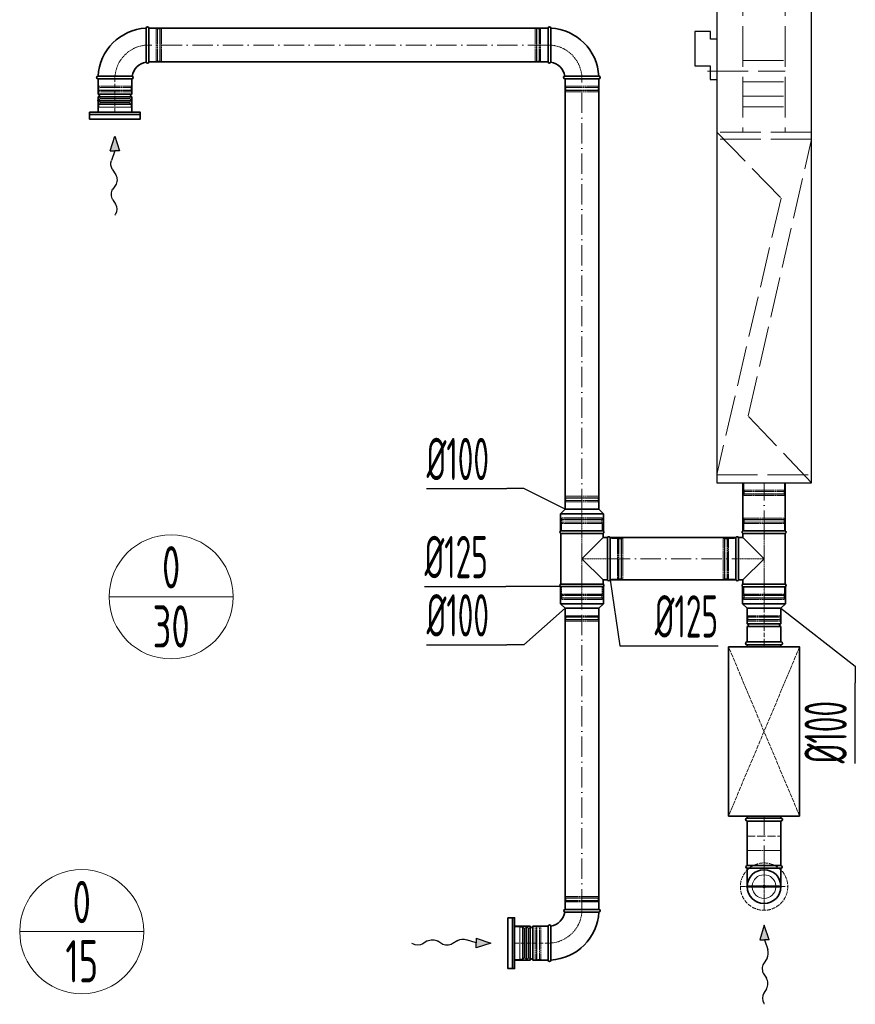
# Model space of a CAD drawing. Header units: millimetres. Extents: x 7400 to 85045, y 24168 to 123018.
# Tile 13 of 79: x 49887 to 52357, y 24381 to 27292. Entities that reach past the tile are written whole.
import ezdxf
from ezdxf.enums import TextEntityAlignment as Align

# ---------------------------------------------------------------- set-up
doc = ezdxf.new("R2010")
doc.units = ezdxf.units.MM
for name, pattern in [('ACAD_ISO02W100', [15, 12, -3]), ('ACAD_ISO10W100', [18, 12, -3, 0, -3]), ('phl_thick', [0])]:
    doc.linetypes.add(name, pattern=pattern)
for name, color, linetype, lineweight in [('VZT_05 ETA (ODVOD) - OBRYS', 6, 'Continuous', 35), ('VZT_06 ETA (ODVOD) - OSA', 6, 'ACAD_ISO10W100', 5), ('VZT_08 ETA (ODVOD) - SKRYTÉ', 6, 'ACAD_ISO02W100', 5), ('VZT_21 ZAŘÍZENÍ - OBRYS', 1, 'Continuous', 30), ('VZT_22 ZAŘÍZENÍ - DETAIL', 8, 'Continuous', 5), ('VZT_30 DISTRIBUČNÍ PRVKY - OBRYS', 1, 'Continuous', 35), ('VZT_31 DISTRIBUČNÍ PRVKY - OSA', 8, 'ACAD_ISO10W100', 5), ('VZT_32 DISTRIBUČNÍ PRVKY - DETAIL', 8, 'Continuous', 5), ('VZT_33 DISTRIBUČNÍ PRVKY - SKRYTÉ', 8, 'ACAD_ISO02W100', 5), ('VZT_35 TLUMIČE HLUKU - OBRYS', 1, 'Continuous', 35), ('VZT_36 TLUMIČE HLUKU - OSA', 1, 'ACAD_ISO10W100', 5), ('VZT_37 TLUMIČE HLUKU - DETAIL', 8, 'ACAD_ISO02W100', 5), ('VZT_50 POPIS - OBECNE', 7, 'Continuous', 13), ('VZT_52 POPIS - DISTRIBUCE', 7, 'Continuous', 5), ('VZT_60_KOTY - DIMENZE', 7, 'Continuous', 5)]:
    doc.layers.add(name, color=color, linetype=linetype, lineweight=lineweight)
doc.layers.add('VZT_07 ETA (ODVOD) - NETISK', color=8, linetype='ACAD_ISO02W100', lineweight=5, plot=False)
doc.layers.add('VZT_39 TLUMIČE HLUKU - NETISK', color=8, linetype='ACAD_ISO02W100', lineweight=5, plot=False)
doc.styles.add('EVORA_125', font='isocp.shx', dxfattribs={"width": 0.6, "height": 125})
doc.styles.add('JS', font='isocp.shx', dxfattribs={"width": 0.6, "height": 125})

# ---------------------------------------------------------------- blocks, each defined once
blk = doc.blocks.new('*U37')
at = {"layer": 'VZT_31 DISTRIBUČNÍ PRVKY - OSA', "color": 0}
for p, q in [((0, 14), (0, 70.12)), ((-70.12, 0), (-14, 0)), ((14, 0), (70.12, 0)), ((0, -70.12), (0, -14))]:
    blk.add_line(p, q, dxfattribs=at)
at = {"layer": 'VZT_31 DISTRIBUČNÍ PRVKY - OSA', "color": 0, "linetype": 'Continuous'}
for p, q in [((-7, 0), (7, 0)), ((0, -7), (0, 7))]:
    blk.add_line(p, q, dxfattribs=at)

msp = doc.modelspace()

# ---------------------------------------------------------------- linework, layer by layer
at = {"color": 8, "lineweight": 5}
for points in [[(50116.7, 27052.8), (50122.4, 27054.3, -0.060863), (50123, 27054.3), (50168.8, 27054.3)], [(50116.7, 27052.8), (50122.6, 27051.4, 0.058981), (50123.2, 27051.3), (50168.8, 27051.3)], [(50121.3, 27033), (50121.3, 27040.8, -0.291473), (50122.8, 27043.2, -0.291473)], [(50220.9, 27052.8), (50215.2, 27054.3, 0.060863), (50214.5, 27054.3), (50168.8, 27054.3)], [(50220.9, 27052.8), (50215, 27051.4, -0.058981), (50214.4, 27051.3), (50168.8, 27051.3)], [(50216.3, 27033), (50216.3, 27040.8, 0.291473), (50214.8, 27043.2, 0.291473)], [(51365, 24609.3), (51372.9, 24609.3, -0.291473), (51375.3, 24607.8, -0.291473)], [(51384.9, 24614), (51383.5, 24608, 0.058981), (51383.4, 24607.4), (51383.4, 24561.8)], [(51384.9, 24614), (51386.3, 24608.2, -0.060863), (51386.4, 24607.6), (51386.4, 24561.8)], [(51384.9, 24509.7), (51383.5, 24515.7, -0.058981), (51383.4, 24516.3), (51383.4, 24561.8)], [(51384.9, 24509.7), (51386.3, 24515.5, 0.060863), (51386.4, 24516.1), (51386.4, 24561.8)], [(51365, 24514.3), (51372.9, 24514.3, 0.291473), (51375.3, 24515.9, 0.291473)]]:
    msp.add_lwpolyline(points, format="xyb", dxfattribs=at)
for points in [[(50123.2, 27043.5), (50168.8, 27043.5)], [(50125.1, 27059), (50123.6, 27063), (50168.8, 27063)], [(50124.1, 27058.8), (50168.8, 27058.8)], [(50124.9, 27047.1), (50168.8, 27047.1)], [(50212.5, 27059), (50214, 27063), (50168.8, 27063)], [(50213.5, 27058.8), (50168.8, 27058.8)], [(50212.7, 27047.1), (50168.8, 27047.1)], [(50214.3, 27043.5), (50168.8, 27043.5)], [(50120.3, 27018), (50120.3, 27033), (50217.3, 27033), (50217.3, 27018)], [(50120.3, 27018), (50217.3, 27018)], [(50121.3, 27040.8), (50168.8, 27040.8)], [(50216.3, 27040.8), (50168.8, 27040.8)], [(51350, 24610.3), (51365, 24610.3), (51365, 24513.3), (51350, 24513.3)], [(51350, 24610.3), (51350, 24513.3)], [(51372.9, 24609.3), (51372.9, 24561.8)], [(51375.5, 24607.4), (51375.5, 24561.8)], [(51379.2, 24605.8), (51379.2, 24561.8)], [(51390.8, 24606.5), (51390.8, 24561.8)], [(51391.1, 24605.6), (51395, 24607), (51395, 24561.8)], [(51372.9, 24514.3), (51372.9, 24561.8)], [(51375.5, 24516.3), (51375.5, 24561.8)], [(51379.2, 24517.9), (51379.2, 24561.8)], [(51390.8, 24517.2), (51390.8, 24561.8)], [(51391.1, 24518.1), (51395, 24516.7), (51395, 24561.8)]]:
    msp.add_lwpolyline(points, dxfattribs=at)
for centre, radius, start, end in [((50133.1, 27053.5), 10.5, 149.7176, 217.8378), ((50121, 27046.7), 3.88, 297.4993, 6.6735), ((50204.4, 27053.5), 10.5, 322.1622, 30.2824), ((50216.6, 27046.7), 3.88, 173.3265, 242.5007), ((51378.7, 24609.6), 3.88, 207.4993, 276.6735), ((51385.6, 24597.5), 10.5, 59.7176, 127.8378), ((51378.7, 24514.1), 3.88, 83.3265, 152.5007), ((51385.6, 24526.2), 10.5, 232.1622, 300.2824)]:
    msp.add_arc(centre, radius, start, end, dxfattribs=at)
at = {"layer": 'VZT_05 ETA (ODVOD) - OBRYS'}
for p, q in [((50260.8, 27267), (50260.8, 27216.8)), ((50268.8, 27167), (50268.8, 27267)), ((51448.8, 27267), (51448.8, 27167)), ((51456.8, 27267), (51456.8, 27216.8)), ((50118.8, 27124.9), (50169, 27124.9)), ((50118.8, 27117), (50218.8, 27117)), ((50218.8, 27117), (50118.8, 27117)), ((50118.8, 27071.5), (50118.8, 27117)), ((50218.8, 27071.5), (50218.8, 27117)), ((51498.8, 27117), (51598.8, 27117)), ((51598.8, 27124.9), (51548.6, 27124.9)), ((50218.8, 27071.5), (50118.8, 27071.5)), ((50218.8, 27063.5), (50118.8, 27063.5)), ((50118.8, 27018), (50118.8, 27063.5)), ((50218.8, 27018), (50218.8, 27063.5)), ((50218.8, 27018), (50118.8, 27018)), ((51498.8, 25844.8), (51485.3, 25831.3)), ((51485.3, 25831.3), (51612.3, 25831.3)), ((51485.3, 25780.8), (51485.3, 25831.3)), ((51498.8, 25844.8), (51598.8, 25844.8)), ((51598.8, 25844.8), (51612.3, 25831.3)), ((51612.3, 25780.8), (51612.3, 25831.3)), ((51485.3, 25780.8), (51612.3, 25780.8)), ((51486.3, 25780.8), (51611.3, 25780.8)), ((51611.3, 25773.1), (51486.3, 25773.1)), ((51486.3, 25623.5), (51486.3, 25773.1)), ((51548.8, 25698.3), (51611.3, 25760.8)), ((51611.3, 25760.8), (51611.3, 25773.1)), ((51624.2, 25760.8), (51611.3, 25760.8)), ((51624.2, 25760.8), (51624.2, 25635.8)), ((51631.8, 25760.8), (51631.8, 25635.8)), ((52004, 25635.7), (52004, 25760.7)), ((52011.6, 25635.7), (52011.6, 25760.7)), ((52011.6, 25760.7), (52024.5, 25760.7)), ((52024.5, 25780.7), (52149.5, 25780.7)), ((52024.5, 25773.1), (52149.5, 25773.1)), ((52024.5, 25773.1), (52024.5, 25760.7)), ((52024.5, 25760.7), (52087, 25698.2)), ((52149.5, 25773.1), (52149.5, 25623.4)), ((51611.3, 25635.8), (51548.8, 25698.3)), ((52087, 25698.2), (52024.5, 25635.7)), ((51485.3, 25615.8), (51612.3, 25615.8)), ((51485.3, 25615.8), (51485.3, 25565.3)), ((51611.3, 25623.5), (51486.3, 25623.5)), ((51611.3, 25615.8), (51486.3, 25615.8)), ((51624.2, 25635.8), (51611.3, 25635.8)), ((51611.3, 25623.5), (51611.3, 25635.8)), ((51612.3, 25615.8), (51612.3, 25565.3)), ((52011.6, 25635.7), (52024.5, 25635.7)), ((52023.5, 25615.7), (52150.5, 25615.7)), ((52023.5, 25615.7), (52023.5, 25565.2)), ((52024.5, 25635.7), (52024.5, 25623.4)), ((52024.5, 25623.4), (52149.5, 25623.4)), ((52149.5, 25615.7), (52024.5, 25615.7)), ((52150.5, 25615.7), (52150.5, 25565.2)), ((51485.3, 25565.3), (51612.3, 25565.3)), ((51498.8, 25551.8), (51485.3, 25565.3)), ((51598.8, 25551.8), (51612.3, 25565.3)), ((52023.5, 25565.2), (52150.5, 25565.2)), ((52037, 25551.7), (52023.5, 25565.2)), ((52137, 25551.7), (52150.5, 25565.2)), ((51498.8, 25551.8), (51598.8, 25551.8)), ((52037, 25551.7), (52137, 25551.7)), ((52037, 25551.7), (52037, 25506.2)), ((52037, 25551.7), (52137, 25551.7)), ((52137, 25551.7), (52137, 25506.2)), ((52037, 25506.2), (52137, 25506.2)), ((52037, 25498.2), (52137, 25498.2)), ((52037, 25498.2), (52037, 25452.7)), ((52137, 25498.2), (52137, 25452.7)), ((52037, 25452.7), (52137, 25452.7)), ((51499, 24661.8), (51599, 24661.8)), ((51599, 24653.8), (51548.8, 24653.8)), ((51350, 24511.8), (51350, 24611.8)), ((51350, 24611.8), (51395.5, 24611.8)), ((51395.5, 24511.8), (51395.5, 24611.8)), ((51403.5, 24511.8), (51403.5, 24611.8)), ((51403.5, 24611.8), (51449, 24611.8)), ((51449, 24511.8), (51449, 24611.8)), ((51449, 24511.8), (51449, 24611.8)), ((51457, 24511.8), (51457, 24562)), ((51350, 24511.8), (51395.5, 24511.8)), ((51403.5, 24511.8), (51449, 24511.8))]:
    msp.add_line(p, q, dxfattribs=at)
for points in [[(50268.8, 27267), (51448.8, 27267)], [(50268.8, 27167), (51448.8, 27167)], [(51498.8, 27117), (51498.8, 25844.8)], [(51598.8, 27117), (51598.8, 25844.8)], [(52024.5, 25922.9), (52024.5, 25780.7)], [(52149.5, 25922.9), (52149.5, 25780.7)], [(52002.2, 25760.7), (51631.8, 25760.7)], [(52002.2, 25635.7), (51631.8, 25635.7)], [(51498.8, 25551.8), (51498.8, 24661.8)], [(51598.8, 25551.8), (51598.8, 24661.8)]]:
    msp.add_lwpolyline(points, dxfattribs=at)
at = {"layer": 'VZT_05 ETA (ODVOD) - OBRYS', "elevation": 0}
for points in [[(52037, 24922.7), (52037, 24791)], [(52137, 24922.7), (52137, 24791)], [(52037, 24791), (52137, 24791)], [(52037, 24783.8), (52137, 24783.8)], [(52037, 24783.8), (52037, 24729)], [(52137, 24783.8), (52137, 24729)]]:
    msp.add_lwpolyline(points, dxfattribs=at)
at = {"layer": 'VZT_05 ETA (ODVOD) - OBRYS'}
for centre, radius, start, end in [((50268.8, 27117), 150, 93.0572, 176.9428), ((50264.8, 27267), 4, 0, 180), ((51452.8, 27267), 4, 0, 180), ((51448.8, 27117), 150, 3.0572, 86.9428), ((50268.8, 27117), 50, 99.1478, 170.8522), ((50264.8, 27167), 4, 189.1478, 0), ((51452.8, 27167), 4, 180, 350.8522), ((51448.8, 27117), 50, 9.1478, 80.8522), ((50118.8, 27121), 4, 90, 270), ((50218.8, 27121), 4, 270, 80.8522), ((51498.8, 27121), 4, 99.1478, 270), ((51598.8, 27121), 4, 270, 90), ((50118.8, 27067.5), 4, 270, 90), ((50218.8, 27067.5), 4, 90, 270), ((51488, 25777), 4.17, 113.4678, 246.5322), ((51609.6, 25777), 4.17, 293.4678, 66.5322), ((51628, 25759.1), 4.17, 23.4678, 156.5322), ((52007.8, 25759.1), 4.17, 23.4678, 156.5322), ((52026.1, 25776.9), 4.17, 113.4678, 246.5322), ((52147.8, 25776.9), 4.17, 293.4678, 66.5322), ((51488, 25619.6), 4.17, 113.4678, 246.5322), ((51609.6, 25619.6), 4.17, 293.4678, 66.5322), ((51628, 25637.5), 4.17, 203.4678, 336.5322), ((52007.8, 25637.4), 4.17, 203.4678, 336.5322), ((52026.1, 25619.5), 4.17, 113.4678, 246.5322), ((52147.8, 25619.5), 4.17, 293.4678, 66.5322), ((52037, 25502.2), 4, 270, 90), ((52137, 25502.2), 4, 90, 270), ((52037, 24787.4), 3.6, 90, 270), ((52137, 24787.4), 3.6, 270, 90), ((52087, 24729), 50, 180, 0), ((51499, 24657.8), 4, 90, 260.8522), ((51599, 24657.8), 4, 270, 90), ((51449, 24661.8), 50, 279.1478, 350.8522), ((51449, 24661.8), 150, 273.0572, 356.9428), ((51399.5, 24611.8), 4, 180, 0), ((51453, 24611.8), 4, 9.1478, 180), ((51399.5, 24511.8), 4, 0, 180), ((51453, 24511.8), 4, 180, 0)]:
    msp.add_arc(centre, radius, start, end, dxfattribs=at)
for points, knots in [([(50260.8, 27166.3), (50260.8, 27166.3), (50260.8, 27167.4), (50260.8, 27171.9), (50260.8, 27175.4), (50260.8, 27184.3), (50260.8, 27189.6), (50260.8, 27201.6), (50260.8, 27208), (50260.8, 27215.3), (50260.8, 27216.1), (50260.8, 27216.8)], [157.874915, 157.874915, 157.874915, 157.874915, 176.103874, 176.103874, 195.460379, 195.460379, 215.101284, 215.101284, 234.82164, 234.82164, 237.034743, 237.034743, 237.034743, 237.034743]), ([(51456.8, 27216.8), (51456.8, 27210.4), (51456.8, 27204.1), (51456.8, 27192.1), (51456.8, 27186.5), (51456.8, 27177), (51456.8, 27173.2), (51456.8, 27167.9), (51456.8, 27166.5), (51456.8, 27166.3), (51456.8, 27166.3), (51456.8, 27166.3)], [78.71119, 78.71119, 78.71119, 78.71119, 97.804615, 97.804615, 117.523893, 117.523893, 137.264303, 137.264303, 156.831737, 156.831737, 157.874915, 157.874915, 157.874915, 157.874915]), ([(50169, 27124.9), (50175.3, 27124.9), (50181.6, 27124.9), (50193.7, 27124.9), (50199.3, 27124.9), (50208.8, 27124.9), (50212.6, 27124.9), (50217.9, 27124.9), (50219.3, 27124.9), (50219.4, 27124.9), (50219.4, 27124.9), (50219.4, 27124.9)], [78.71119, 78.71119, 78.71119, 78.71119, 97.804615, 97.804615, 117.523893, 117.523893, 137.264303, 137.264303, 156.831737, 156.831737, 157.874915, 157.874915, 157.874915, 157.874915]), ([(51498.2, 27124.9), (51498.2, 27124.9), (51499.3, 27124.9), (51503.8, 27124.9), (51507.2, 27124.9), (51516.1, 27124.9), (51521.5, 27124.9), (51533.4, 27124.9), (51539.9, 27124.9), (51547.2, 27124.9), (51547.9, 27124.9), (51548.6, 27124.9)], [157.874915, 157.874915, 157.874915, 157.874915, 176.103874, 176.103874, 195.460379, 195.460379, 215.101284, 215.101284, 234.82164, 234.82164, 237.034743, 237.034743, 237.034743, 237.034743]), ([(51498.4, 24653.9), (51498.4, 24653.9), (51499.5, 24653.9), (51504, 24653.9), (51507.4, 24653.9), (51516.3, 24653.9), (51521.7, 24653.9), (51533.6, 24653.8), (51540.1, 24653.8), (51547.4, 24653.8), (51548.1, 24653.8), (51548.8, 24653.8)], [157.874915, 157.874915, 157.874915, 157.874915, 176.103874, 176.103874, 195.460379, 195.460379, 215.101284, 215.101284, 234.82164, 234.82164, 237.034743, 237.034743, 237.034743, 237.034743]), ([(51457, 24562), (51457, 24568.4), (51457, 24574.7), (51457, 24586.7), (51457, 24592.3), (51457, 24601.8), (51457, 24605.6), (51457, 24610.9), (51457, 24612.3), (51457, 24612.5), (51457, 24612.5), (51457, 24612.5)], [78.71119, 78.71119, 78.71119, 78.71119, 97.804615, 97.804615, 117.523893, 117.523893, 137.264303, 137.264303, 156.831737, 156.831737, 157.874915, 157.874915, 157.874915, 157.874915])]:
    msp.add_open_spline(points, degree=3, knots=knots, dxfattribs=at)
at = {"layer": 'VZT_06 ETA (ODVOD) - OSA', "ltscale": 0.3}
for points in [[(50268.8, 27217), (50268.8, 27217, 0.414214), (50168.8, 27117), (50168.8, 27117)], [(51548.8, 27117), (51548.8, 27117, 0.414214), (51448.8, 27217), (51448.8, 27217)], [(51549, 24661.8), (51549, 24661.8, -0.414214), (51449, 24561.8), (51449, 24561.8)]]:
    msp.add_lwpolyline(points, format="xyb", dxfattribs=at)
at = {"layer": 'VZT_06 ETA (ODVOD) - OSA', "ltscale": 5}
for points in [[(51448.8, 27217), (50268.8, 27217)], [(51548.8, 25844.8), (51548.8, 27117)], [(52087, 25780.7), (52087, 25922.9)], [(51631.8, 25698.2), (52002.2, 25698.2)], [(51548.8, 24661.8), (51548.8, 25551.8)]]:
    msp.add_lwpolyline(points, dxfattribs=at)
at = {"layer": 'VZT_06 ETA (ODVOD) - OSA'}
for points in [[(50168.8, 27018), (50168.8, 27117)], [(51350, 24561.8), (51449, 24561.8)]]:
    msp.add_lwpolyline(points, dxfattribs=at)
at = {"layer": 'VZT_06 ETA (ODVOD) - OSA', "ltscale": 0.3}
for points in [[(51548.8, 25780.8), (51548.8, 25844.8)], [(51631.8, 25698.3), (51548.8, 25698.3)], [(51548.8, 25615.8), (51548.8, 25551.8)], [(52087, 25615.7), (52087, 25551.7)]]:
    msp.add_lwpolyline(points, dxfattribs=at)
at = {"layer": 'VZT_06 ETA (ODVOD) - OSA', "ltscale": 0.3, "elevation": 0}
for points in [[(52004, 25698.2), (52087, 25698.2)], [(52087, 24729), (52087, 24791)], [(52029, 24729), (52087, 24729)], [(52087, 24671), (52087, 24729)], [(52087, 24729), (52145, 24729)]]:
    msp.add_lwpolyline(points, dxfattribs=at)
at = {"layer": 'VZT_06 ETA (ODVOD) - OSA', "elevation": 0}
msp.add_lwpolyline([(52087, 25551.7), (52087, 25452.7)], dxfattribs=at)
at = {"layer": 'VZT_06 ETA (ODVOD) - OSA', "ltscale": 5, "elevation": 0}
msp.add_lwpolyline([(52087, 24791), (52087, 24922.7)], dxfattribs=at)
at = {"layer": 'VZT_07 ETA (ODVOD) - NETISK', "ltscale": 0.4}
for p, q in [((50290.8, 27266), (50268.8, 27266)), ((50290.8, 27266), (50290.8, 27168)), ((50294.3, 27265), (50290.8, 27265)), ((50294.3, 27267), (50294.3, 27167)), ((50294.8, 27267), (50294.3, 27267)), ((50294.8, 27267), (50294.8, 27167)), ((50301.8, 27265), (50294.8, 27265)), ((50301.8, 27267), (50301.8, 27167)), ((50302.3, 27267), (50301.8, 27267)), ((50302.3, 27267), (50302.3, 27167)), ((50302.8, 27265), (50302.3, 27265)), ((50302.8, 27266), (50302.8, 27168)), ((50306.8, 27266), (50302.8, 27266)), ((50306.8, 27266), (50306.8, 27168)), ((51410.8, 27266), (51410.8, 27168)), ((51414.8, 27266), (51410.8, 27266)), ((51414.8, 27266), (51414.8, 27168)), ((51415.3, 27265), (51414.8, 27265)), ((51415.3, 27267), (51415.3, 27167)), ((51415.8, 27267), (51415.3, 27267)), ((51415.8, 27267), (51415.8, 27167)), ((51422.8, 27265), (51415.8, 27265)), ((51422.8, 27267), (51422.8, 27167)), ((51423.3, 27267), (51422.8, 27267)), ((51423.3, 27267), (51423.3, 27167)), ((51426.8, 27265), (51423.3, 27265)), ((51426.8, 27266), (51426.8, 27168)), ((51448.8, 27266), (51426.8, 27266)), ((50290.8, 27168), (50268.8, 27168)), ((50294.3, 27169), (50290.8, 27169)), ((50294.8, 27167), (50294.3, 27167)), ((50301.8, 27169), (50294.8, 27169)), ((50302.3, 27167), (50301.8, 27167)), ((50302.8, 27169), (50302.3, 27169)), ((50306.8, 27168), (50302.8, 27168)), ((51414.8, 27168), (51410.8, 27168)), ((51415.3, 27169), (51414.8, 27169)), ((51415.8, 27167), (51415.3, 27167)), ((51422.8, 27169), (51415.8, 27169)), ((51423.3, 27167), (51422.8, 27167)), ((51426.8, 27169), (51423.3, 27169)), ((51448.8, 27168), (51426.8, 27168)), ((50119.8, 27117), (50119.8, 27095)), ((50217.8, 27117), (50217.8, 27095)), ((51499.8, 27095), (51499.8, 27117)), ((51597.8, 27095), (51597.8, 27117)), ((50118.8, 27091.5), (50218.8, 27091.5)), ((50118.8, 27091.5), (50118.8, 27091)), ((50118.8, 27091), (50218.8, 27091)), ((50118.8, 27084), (50218.8, 27084)), ((50118.8, 27084), (50118.8, 27083.5)), ((50118.8, 27083.5), (50218.8, 27083.5)), ((50119.8, 27095), (50217.8, 27095)), ((50119.8, 27083), (50217.8, 27083)), ((50119.8, 27083), (50119.8, 27079)), ((50119.8, 27079), (50217.8, 27079)), ((50120.8, 27095), (50120.8, 27091.5)), ((50120.8, 27091), (50120.8, 27084)), ((50120.8, 27083.5), (50120.8, 27083)), ((50216.8, 27095), (50216.8, 27091.5)), ((50216.8, 27091), (50216.8, 27084)), ((50216.8, 27083.5), (50216.8, 27083)), ((50217.8, 27083), (50217.8, 27079)), ((50218.8, 27091.5), (50218.8, 27091)), ((50218.8, 27084), (50218.8, 27083.5)), ((51598.8, 27091.5), (51498.8, 27091.5)), ((51498.8, 27091), (51498.8, 27091.5)), ((51598.8, 27091), (51498.8, 27091)), ((51598.8, 27084), (51498.8, 27084)), ((51498.8, 27083.5), (51498.8, 27084)), ((51598.8, 27083.5), (51498.8, 27083.5)), ((51597.8, 27095), (51499.8, 27095)), ((51597.8, 27083), (51499.8, 27083)), ((51499.8, 27079), (51499.8, 27083)), ((51597.8, 27079), (51499.8, 27079)), ((51500.8, 27091.5), (51500.8, 27095)), ((51500.8, 27084), (51500.8, 27091)), ((51500.8, 27083), (51500.8, 27083.5)), ((51596.8, 27091.5), (51596.8, 27095)), ((51596.8, 27084), (51596.8, 27091)), ((51596.8, 27083), (51596.8, 27083.5)), ((51597.8, 27079), (51597.8, 27083)), ((51598.8, 27091), (51598.8, 27091.5)), ((51598.8, 27083.5), (51598.8, 27084)), ((52027.2, 25922.9), (52027.2, 25900.9)), ((52147.2, 25922.9), (52147.2, 25900.9)), ((51598.8, 25878.3), (51498.8, 25878.3)), ((51498.8, 25878.3), (51498.8, 25877.8)), ((51598.8, 25877.8), (51498.8, 25877.8)), ((51597.8, 25882.8), (51499.8, 25882.8)), ((51499.8, 25882.8), (51499.8, 25878.8)), ((51597.8, 25878.8), (51499.8, 25878.8)), ((51500.8, 25878.8), (51500.8, 25878.3)), ((51500.8, 25877.8), (51500.8, 25870.8)), ((51596.8, 25878.8), (51596.8, 25878.3)), ((51596.8, 25877.8), (51596.8, 25870.8)), ((51597.8, 25882.8), (51597.8, 25878.8)), ((51598.8, 25878.3), (51598.8, 25877.8)), ((52148.2, 25897.4), (52026.2, 25897.4)), ((52026.2, 25897.4), (52026.2, 25896.9)), ((52148.2, 25896.9), (52026.2, 25896.9)), ((52148.2, 25889.9), (52026.2, 25889.9)), ((52026.2, 25889.9), (52026.2, 25889.4)), ((52148.2, 25889.4), (52026.2, 25889.4)), ((52147.2, 25900.9), (52027.2, 25900.9)), ((52147.2, 25888.9), (52027.2, 25888.9)), ((52027.2, 25888.9), (52027.2, 25884.9)), ((52147.2, 25884.9), (52027.2, 25884.9)), ((52028.2, 25900.9), (52028.2, 25897.4)), ((52028.2, 25896.9), (52028.2, 25889.9)), ((52028.2, 25889.4), (52028.2, 25888.9)), ((52146.2, 25900.9), (52146.2, 25897.4)), ((52146.2, 25896.9), (52146.2, 25889.9)), ((52146.2, 25889.4), (52146.2, 25888.9)), ((52147.2, 25888.9), (52147.2, 25884.9)), ((52148.2, 25897.4), (52148.2, 25896.9)), ((52148.2, 25889.9), (52148.2, 25889.4)), ((51598.8, 25870.8), (51498.8, 25870.8)), ((51498.8, 25870.8), (51498.8, 25870.3)), ((51598.8, 25870.3), (51498.8, 25870.3)), ((51597.8, 25866.8), (51499.8, 25866.8)), ((51499.8, 25866.8), (51499.8, 25844.8)), ((51500.8, 25870.3), (51500.8, 25866.8)), ((51596.8, 25870.3), (51596.8, 25866.8)), ((51597.8, 25866.8), (51597.8, 25844.8)), ((51598.8, 25870.8), (51598.8, 25870.3)), ((51608.8, 25818.8), (51488.8, 25818.8)), ((51488.8, 25818.8), (51488.8, 25814.8)), ((51608.8, 25818.8), (51608.8, 25814.8)), ((52027, 25818.7), (52147, 25818.7)), ((52027, 25814.7), (52027, 25818.7)), ((52147, 25814.7), (52147, 25818.7)), ((51609.8, 25814.3), (51487.8, 25814.3)), ((51487.8, 25814.3), (51487.8, 25813.8)), ((51609.8, 25813.8), (51487.8, 25813.8)), ((51609.8, 25806.8), (51487.8, 25806.8)), ((51487.8, 25806.8), (51487.8, 25806.3)), ((51609.8, 25806.3), (51487.8, 25806.3)), ((51608.8, 25814.8), (51488.8, 25814.8)), ((51608.8, 25802.8), (51488.8, 25802.8)), ((51488.8, 25802.8), (51488.8, 25780.8)), ((51489.8, 25814.8), (51489.8, 25814.3)), ((51489.8, 25813.8), (51489.8, 25806.8)), ((51489.8, 25806.3), (51489.8, 25802.8)), ((51607.8, 25814.8), (51607.8, 25814.3)), ((51607.8, 25813.8), (51607.8, 25806.8)), ((51607.8, 25806.3), (51607.8, 25802.8)), ((51608.8, 25802.8), (51608.8, 25780.8)), ((51609.8, 25814.3), (51609.8, 25813.8)), ((51609.8, 25806.8), (51609.8, 25806.3)), ((52026, 25814.2), (52148, 25814.2)), ((52026, 25813.7), (52026, 25814.2)), ((52026, 25813.7), (52148, 25813.7)), ((52026, 25806.7), (52148, 25806.7)), ((52026, 25806.2), (52026, 25806.7)), ((52026, 25806.2), (52148, 25806.2)), ((52027, 25814.7), (52147, 25814.7)), ((52027, 25802.7), (52147, 25802.7)), ((52027, 25780.7), (52027, 25802.7)), ((52028, 25814.2), (52028, 25814.7)), ((52028, 25806.7), (52028, 25813.7)), ((52028, 25802.7), (52028, 25806.2)), ((52146, 25814.2), (52146, 25814.7)), ((52146, 25806.7), (52146, 25813.7)), ((52146, 25802.7), (52146, 25806.2)), ((52147, 25780.7), (52147, 25802.7)), ((52148, 25813.7), (52148, 25814.2)), ((52148, 25806.2), (52148, 25806.7)), ((51631.8, 25758.3), (51653.8, 25758.3)), ((51653.8, 25758.3), (51653.8, 25638.3)), ((51653.8, 25757.3), (51657.3, 25757.3)), ((51657.3, 25759.3), (51657.3, 25637.3)), ((51657.3, 25759.3), (51657.8, 25759.3)), ((51657.8, 25759.3), (51657.8, 25637.3)), ((51657.8, 25757.3), (51664.8, 25757.3)), ((51664.8, 25759.3), (51664.8, 25637.3)), ((51664.8, 25759.3), (51665.3, 25759.3)), ((51665.3, 25759.3), (51665.3, 25637.3)), ((51665.3, 25757.3), (51665.8, 25757.3)), ((51665.8, 25758.3), (51665.8, 25638.3)), ((51665.8, 25758.3), (51669.8, 25758.3)), ((51669.8, 25758.3), (51669.8, 25638.3)), ((51966, 25638.2), (51966, 25758.2)), ((51970, 25758.2), (51966, 25758.2)), ((51970, 25638.2), (51970, 25758.2)), ((51970.5, 25757.2), (51970, 25757.2)), ((51970.5, 25637.2), (51970.5, 25759.2)), ((51971, 25759.2), (51970.5, 25759.2)), ((51971, 25637.2), (51971, 25759.2)), ((51978, 25757.2), (51971, 25757.2)), ((51978, 25637.2), (51978, 25759.2)), ((51978.5, 25759.2), (51978, 25759.2)), ((51978.5, 25637.2), (51978.5, 25759.2)), ((51982, 25757.2), (51978.5, 25757.2)), ((51982, 25638.2), (51982, 25758.2)), ((52004, 25758.2), (51982, 25758.2)), ((51488.8, 25615.8), (51488.8, 25593.8)), ((51608.8, 25615.8), (51608.8, 25593.8)), ((51631.8, 25638.3), (51653.8, 25638.3)), ((51653.8, 25639.3), (51657.3, 25639.3)), ((51657.3, 25637.3), (51657.8, 25637.3)), ((51657.8, 25639.3), (51664.8, 25639.3)), ((51664.8, 25637.3), (51665.3, 25637.3)), ((51665.3, 25639.3), (51665.8, 25639.3)), ((51665.8, 25638.3), (51669.8, 25638.3)), ((51970, 25638.2), (51966, 25638.2)), ((51970.5, 25639.2), (51970, 25639.2)), ((51971, 25637.2), (51970.5, 25637.2)), ((51978, 25639.2), (51971, 25639.2)), ((51978.5, 25637.2), (51978, 25637.2)), ((51982, 25639.2), (51978.5, 25639.2)), ((52004, 25638.2), (51982, 25638.2)), ((52027, 25593.7), (52027, 25615.7)), ((52147, 25593.7), (52147, 25615.7)), ((51609.8, 25590.3), (51487.8, 25590.3)), ((51487.8, 25590.3), (51487.8, 25589.8)), ((51609.8, 25589.8), (51487.8, 25589.8)), ((51608.8, 25593.8), (51488.8, 25593.8)), ((51489.8, 25593.8), (51489.8, 25590.3)), ((51489.8, 25589.8), (51489.8, 25582.8)), ((51607.8, 25593.8), (51607.8, 25590.3)), ((51607.8, 25589.8), (51607.8, 25582.8)), ((51609.8, 25590.3), (51609.8, 25589.8)), ((52026, 25590.2), (52148, 25590.2)), ((52026, 25589.7), (52026, 25590.2)), ((52026, 25589.7), (52148, 25589.7)), ((52027, 25593.7), (52147, 25593.7)), ((52028, 25590.2), (52028, 25593.7)), ((52028, 25582.7), (52028, 25589.7)), ((52146, 25590.2), (52146, 25593.7)), ((52146, 25582.7), (52146, 25589.7)), ((52148, 25589.7), (52148, 25590.2)), ((51609.8, 25582.8), (51487.8, 25582.8)), ((51487.8, 25582.8), (51487.8, 25582.3)), ((51609.8, 25582.3), (51487.8, 25582.3)), ((51608.8, 25581.8), (51488.8, 25581.8)), ((51488.8, 25581.8), (51488.8, 25577.8)), ((51608.8, 25577.8), (51488.8, 25577.8)), ((51489.8, 25582.3), (51489.8, 25581.8)), ((51607.8, 25582.3), (51607.8, 25581.8)), ((51608.8, 25581.8), (51608.8, 25577.8)), ((51609.8, 25582.8), (51609.8, 25582.3)), ((52026, 25582.7), (52148, 25582.7)), ((52026, 25582.2), (52026, 25582.7)), ((52026, 25582.2), (52148, 25582.2)), ((52027, 25581.7), (52147, 25581.7)), ((52027, 25577.7), (52027, 25581.7)), ((52027, 25577.7), (52147, 25577.7)), ((52028, 25581.7), (52028, 25582.2)), ((52146, 25581.7), (52146, 25582.2)), ((52147, 25577.7), (52147, 25581.7)), ((52148, 25582.2), (52148, 25582.7)), ((51499.8, 25529.8), (51499.8, 25551.8)), ((51597.8, 25529.8), (51499.8, 25529.8)), ((51500.8, 25526.3), (51500.8, 25529.8)), ((51596.8, 25526.3), (51596.8, 25529.8)), ((51597.8, 25529.8), (51597.8, 25551.8)), ((52038, 25529.7), (52038, 25551.7)), ((52136, 25529.7), (52038, 25529.7)), ((52039, 25526.2), (52039, 25529.7)), ((52135, 25526.2), (52135, 25529.7)), ((52136, 25529.7), (52136, 25551.7)), ((51598.8, 25526.3), (51498.8, 25526.3)), ((51498.8, 25525.8), (51498.8, 25526.3)), ((51598.8, 25525.8), (51498.8, 25525.8)), ((51598.8, 25518.8), (51498.8, 25518.8)), ((51498.8, 25518.3), (51498.8, 25518.8)), ((51598.8, 25518.3), (51498.8, 25518.3)), ((51597.8, 25517.8), (51499.8, 25517.8)), ((51499.8, 25513.8), (51499.8, 25517.8)), ((51597.8, 25513.8), (51499.8, 25513.8)), ((51500.8, 25518.8), (51500.8, 25525.8)), ((51500.8, 25517.8), (51500.8, 25518.3)), ((51596.8, 25518.8), (51596.8, 25525.8)), ((51596.8, 25517.8), (51596.8, 25518.3)), ((51597.8, 25513.8), (51597.8, 25517.8)), ((51598.8, 25525.8), (51598.8, 25526.3)), ((51598.8, 25518.3), (51598.8, 25518.8)), ((52137, 25526.2), (52037, 25526.2)), ((52037, 25525.7), (52037, 25526.2)), ((52137, 25525.7), (52037, 25525.7)), ((52137, 25518.7), (52037, 25518.7)), ((52037, 25518.2), (52037, 25518.7)), ((52137, 25518.2), (52037, 25518.2)), ((52136, 25517.7), (52038, 25517.7)), ((52038, 25513.7), (52038, 25517.7)), ((52136, 25513.7), (52038, 25513.7)), ((52039, 25518.7), (52039, 25525.7)), ((52039, 25517.7), (52039, 25518.2)), ((52135, 25518.7), (52135, 25525.7)), ((52135, 25517.7), (52135, 25518.2)), ((52136, 25513.7), (52136, 25517.7)), ((52137, 25525.7), (52137, 25526.2)), ((52137, 25518.2), (52137, 25518.7)), ((51599, 24695.3), (51499, 24695.3)), ((51499, 24695.3), (51499, 24694.8)), ((51599, 24694.8), (51499, 24694.8)), ((51599, 24687.8), (51499, 24687.8)), ((51499, 24687.8), (51499, 24687.3)), ((51599, 24687.3), (51499, 24687.3)), ((51598, 24699.8), (51500, 24699.8)), ((51500, 24699.8), (51500, 24695.8)), ((51598, 24695.8), (51500, 24695.8)), ((51598, 24683.8), (51500, 24683.8)), ((51500, 24683.8), (51500, 24661.8)), ((51501, 24695.8), (51501, 24695.3)), ((51501, 24694.8), (51501, 24687.8)), ((51501, 24687.3), (51501, 24683.8)), ((51597, 24695.8), (51597, 24695.3)), ((51597, 24694.8), (51597, 24687.8)), ((51597, 24687.3), (51597, 24683.8)), ((51598, 24699.8), (51598, 24695.8)), ((51598, 24683.8), (51598, 24661.8)), ((51599, 24695.3), (51599, 24694.8)), ((51599, 24687.8), (51599, 24687.3)), ((51411, 24512.8), (51411, 24610.8)), ((51415, 24610.8), (51411, 24610.8)), ((51415, 24512.8), (51415, 24610.8)), ((51415.5, 24609.8), (51415, 24609.8)), ((51415.5, 24511.8), (51415.5, 24611.8)), ((51416, 24611.8), (51415.5, 24611.8)), ((51416, 24511.8), (51416, 24611.8)), ((51423, 24609.8), (51416, 24609.8)), ((51423, 24511.8), (51423, 24611.8)), ((51423.5, 24611.8), (51423, 24611.8)), ((51423.5, 24511.8), (51423.5, 24611.8)), ((51427, 24609.8), (51423.5, 24609.8)), ((51427, 24512.8), (51427, 24610.8)), ((51449, 24610.8), (51427, 24610.8)), ((51415, 24512.8), (51411, 24512.8)), ((51415.5, 24513.8), (51415, 24513.8)), ((51416, 24511.8), (51415.5, 24511.8)), ((51423, 24513.8), (51416, 24513.8)), ((51423.5, 24511.8), (51423, 24511.8)), ((51427, 24513.8), (51423.5, 24513.8)), ((51449, 24512.8), (51427, 24512.8))]:
    msp.add_line(p, q, dxfattribs=at)
msp.add_lwpolyline([(51548.8, 25615.8), (51548.8, 25780.8)], dxfattribs=at)
at = {"layer": 'VZT_07 ETA (ODVOD) - NETISK', "ltscale": 0.4, "elevation": 0}
for points in [[(52087, 25780.7), (52087, 25615.7)], [(52037, 24791), (52037, 24836), (52137, 24836), (52137, 24791)]]:
    msp.add_lwpolyline(points, dxfattribs=at)
at = {"layer": 'VZT_08 ETA (ODVOD) - SKRYTÉ', "ltscale": 2}
msp.add_arc((52087, 24729), 50, 0, 180, dxfattribs=at)
at = {"layer": 'VZT_21 ZAŘÍZENÍ - OBRYS'}
msp.add_lwpolyline([(52227.2, 25922.9), (52227.2, 27422.9), (51947.2, 27422.9), (51947.2, 25922.9)], close=True, dxfattribs=at)
msp.add_lwpolyline([(51947.2, 27234.5), (51928.6, 27234.5), (51928.6, 27257), (51882, 27257), (51882, 27155.4), (51927.4, 27155.4), (51927.4, 27115.4), (51947.2, 27115.4)], dxfattribs=at)
at = {"layer": 'VZT_22 ZAŘÍZENÍ - DETAIL', "linetype": 'ACAD_ISO02W100', "lineweight": 5, "ltscale": 10}
for points in [[(52024.7, 27422.9), (52024.7, 26959.1)], [(52149.7, 27422.9), (52149.7, 26959.1)], [(52024.7, 27171.7), (52149.7, 27171.7)], [(51919.6, 27139.3), (52149.7, 27139.3)], [(52024.7, 27108.4), (52149.7, 27108.4)], [(52024.7, 27065.4), (52149.7, 27065.4)], [(52024.7, 27034.6), (52149.7, 27034.6)], [(52227.2, 26959.1), (51947.2, 26959.1)], [(51947.2, 26959.1), (52137.3, 26764.4), (51947.2, 25946.8)], [(52227.2, 26938.6), (51947.2, 26938.6)], [(52227.2, 25922.9), (52040, 26120.3), (52227.2, 26938.6)], [(51947.2, 25946.8), (52227.2, 25946.8)]]:
    msp.add_lwpolyline(points, dxfattribs=at)
at = {"layer": 'VZT_30 DISTRIBUČNÍ PRVKY - OBRYS'}
for points in [[(50093.8, 26998), (50243.8, 26998), (50243.8, 27018), (50093.8, 27018)], [(51330, 24636.8), (51330, 24486.8), (51350, 24486.8), (51350, 24636.8)]]:
    msp.add_lwpolyline(points, close=True, dxfattribs=at)
for points in [[(50243.8, 27011.2), (50093.8, 27011.2)], [(51343.2, 24486.8), (51343.2, 24636.8)]]:
    msp.add_lwpolyline(points, dxfattribs=at)
msp.add_circle((52087, 24729), 50, dxfattribs=at)
at = {"layer": 'VZT_32 DISTRIBUČNÍ PRVKY - DETAIL', "elevation": 0}
for points in [[(52037, 24731), (52083.5, 24731)], [(52037, 24727), (52083.5, 24727)], [(52090.4, 24731), (52137, 24731)], [(52090.4, 24727), (52137, 24727)]]:
    msp.add_lwpolyline(points, dxfattribs=at)
at = {"layer": 'VZT_32 DISTRIBUČNÍ PRVKY - DETAIL'}
for radius in [4, 2]:
    msp.add_circle((52087, 24729), radius, dxfattribs=at)
for start, end in [(3.2758, 176.7242), (183.2758, 356.7242)]:
    msp.add_arc((52087, 24729), 35, start, end, dxfattribs=at)
at = {"layer": 'VZT_33 DISTRIBUČNÍ PRVKY - SKRYTÉ'}
msp.add_circle((52087, 24729), 70, dxfattribs=at)
at = {"layer": 'VZT_35 TLUMIČE HLUKU - OBRYS'}
for p, q in [((52037, 25452.7), (52137, 25452.7)), ((52037, 24922.7), (52137, 24922.7))]:
    msp.add_line(p, q, dxfattribs=at)
at = {"layer": 'VZT_35 TLUMIČE HLUKU - OBRYS', "elevation": 0}
for points in [[(52037, 25443.7), (52137, 25443.7)], [(52037, 25443.7), (52037, 25437.7)], [(52137, 25443.7), (52137, 25437.7)], [(52037, 24931.7), (52037, 24937.7)], [(52037, 24931.7), (52137, 24931.7)], [(52137, 24931.7), (52137, 24937.7)]]:
    msp.add_lwpolyline(points, dxfattribs=at)
msp.add_lwpolyline([(52192, 24937.7), (52192, 25437.7), (51982, 25437.7), (51982, 24937.7)], close=True, dxfattribs=at)
at = {"layer": 'VZT_35 TLUMIČE HLUKU - OBRYS'}
for centre, start, end in [((52037, 25448.2), 90, 270), ((52137, 25448.2), 270, 90), ((52037, 24927.2), 90, 270), ((52137, 24927.2), 270, 90)]:
    msp.add_arc(centre, 4.5, start, end, dxfattribs=at)
at = {"layer": 'VZT_36 TLUMIČE HLUKU - OSA', "ltscale": 5, "elevation": 0}
for points in [[(52087, 25452.7), (52087, 25437.7)], [(52087, 24922.7), (52087, 24937.7)], [(52087, 24922.7), (52087, 24937.7)], [(52087, 24922.7), (52087, 24937.7)]]:
    msp.add_lwpolyline(points, dxfattribs=at)
at = {"layer": 'VZT_37 TLUMIČE HLUKU - DETAIL', "lineweight": 5, "elevation": 0}
for points in [[(52192, 24937.7), (51982, 25437.7)], [(52192, 25437.7), (51982, 24937.7)]]:
    msp.add_lwpolyline(points, dxfattribs=at)
at = {"layer": 'VZT_39 TLUMIČE HLUKU - NETISK', "ltscale": 2, "elevation": 0}
for points in [[(52037, 25452.7), (52037, 25497.7), (52137, 25497.7), (52137, 25452.7)], [(52037, 24922.7), (52037, 24877.7), (52137, 24877.7), (52137, 24922.7)]]:
    msp.add_lwpolyline(points, dxfattribs=at)
at = {"layer": 'VZT_50 POPIS - OBECNE', "color": 0, "lineweight": -2}
for p, q in [((50154.3, 26904.4), (50168.8, 26947.2)), ((50168.8, 26947.2), (50182.2, 26904)), ((50154.3, 26904.4), (50168.2, 26904.2)), ((50168.2, 26904.2), (50158.5, 26875.6)), ((50182.2, 26904), (50168.2, 26904.2)), ((50160.8, 26850.1), (50171.2, 26833.6)), ((50170.8, 26802.6), (50162.8, 26790.7)), ((50162.4, 26759.7), (50170.5, 26746.8)), ((52087.8, 24614.7), (52074.5, 24571.5)), ((52102.4, 24571.9), (52087.8, 24614.7)), ((51091.8, 24568.3), (51078.8, 24560.1)), ((51134.7, 24559.9), (51122.8, 24567.9)), ((51182.2, 24569.9), (51165.7, 24559.5)), ((51236.2, 24562.4), (51207.6, 24572.1)), ((51236.4, 24576.4), (51236.2, 24562.4)), ((51236.4, 24576.4), (51279.2, 24561.8)), ((52074.5, 24571.5), (52088.4, 24571.7)), ((52102.4, 24571.9), (52088.4, 24571.7)), ((52088.4, 24571.7), (52098.1, 24543.1)), ((51236.1, 24548.5), (51236.2, 24562.4)), ((51279.2, 24561.8), (51236.1, 24548.5)), ((52095.9, 24517.7), (52085.5, 24501.1)), ((52085.9, 24470.2), (52093.8, 24458.2)), ((52094.3, 24427.3), (52086.1, 24414.3))]:
    msp.add_line(p, q, dxfattribs=at)
at = {"layer": 'VZT_50 POPIS - OBECNE'}
for p, q in [((50170.6, 26716.6), (50168.8, 26713.5)), ((51048.7, 24560), (51045.6, 24561.8)), ((52086, 24384.2), (52087.8, 24381.1))]:
    msp.add_line(p, q, dxfattribs=at)
at = {"layer": 'VZT_50 POPIS - OBECNE', "color": 0, "lineweight": -2, "extrusion": (0, 0, -1)}
for centre, major_axis, start_param, end_param in [((50170.3, 26865.5), (0.3, 21.5), 3.908129, 5.191299), ((50161.6, 26818.3), (0.3, 21.5), 0.766537, 2.375056), ((50171.9, 26775.1), (0.3, 21.5), 3.908129, 5.516649), ((50161, 26731.4), (0.3, 21.5), 0.766537, 2.320574), ((51107.2, 24558.7), (21.5, -0.3), 3.908129, 5.516649), ((51197.5, 24560.3), (21.5, -0.3), 3.908129, 5.191299), ((51063.5, 24569.6), (21.5, -0.3), 0.766537, 2.320574), ((51150.3, 24569), (21.5, -0.3), 0.766537, 2.375056)]:
    msp.add_ellipse(centre, major_axis=major_axis, ratio=0.625, start_param=start_param, end_param=end_param, dxfattribs=at)
at = {"layer": 'VZT_50 POPIS - OBECNE', "color": 0, "lineweight": -2}
for centre, start_param, end_param in [((52086.3, 24533), 3.908129, 5.191299), ((52095, 24485.8), 0.766537, 2.375056), ((52084.7, 24442.6), 3.908129, 5.516649), ((52095.6, 24398.9), 0.766537, 2.320574)]:
    msp.add_ellipse(centre, major_axis=(-0.3, 21.5), ratio=0.625, start_param=start_param, end_param=end_param, dxfattribs=at)
for points in [[(50154.3, 26904.4), (50182.2, 26904), (50168.8, 26947.2)], [(52102.4, 24571.9), (52074.5, 24571.5), (52087.8, 24614.7)], [(51236.4, 24576.4), (51236.1, 24548.5), (51279.2, 24561.8)]]:
    msp.add_solid(points, dxfattribs=at)
at = {"layer": 'VZT_52 POPIS - DISTRIBUCE'}
for p, q in [((50151.5, 25585.6), (50518.3, 25585.6)), ((49887.4, 24595.9), (50254.1, 24595.9))]:
    msp.add_line(p, q, dxfattribs=at)
for centre in [(50334.9, 25585.6), (50070.8, 24595.9)]:
    msp.add_circle(centre, 183.4, dxfattribs=at)
at = {"layer": 'VZT_60_KOTY - DIMENZE', "linetype": 'ByBlock', "lineweight": -2}
for p, q in [((51377.3, 25905.6), (51327.3, 25905.6)), ((51374.2, 25615.8), (51324.2, 25615.8)), ((51377.3, 25443.4), (51327.3, 25443.4)), ((51660.4, 25440.4), (51710.4, 25440.4)), ((52356.6, 25381), (52356.6, 25331))]:
    msp.add_line(p, q, dxfattribs=at)
for points in [[(51089.8, 25905.6), (51327.3, 25905.6)], [(51498.8, 25844.8), (51377.3, 25905.6)], [(51377.3, 25905.6), (51377.3, 25905.6)], [(51377.3, 25905.6), (51377.3, 25905.6)], [(51631.8, 25635.8), (51660.4, 25440.4)], [(51498.8, 25551.8), (51377.3, 25443.4)], [(52137, 25551.7), (52356.6, 25381)], [(51089.8, 25443.4), (51327.3, 25443.4)], [(51377.3, 25443.4), (51377.3, 25443.4)], [(51377.3, 25443.4), (51377.3, 25443.4)], [(51710.4, 25440.4), (51951, 25440.4)], [(52356.6, 25093.4), (52356.6, 25331)]]:
    msp.add_lwpolyline(points, dxfattribs=at)
at = {"layer": 'VZT_60_KOTY - DIMENZE', "linetype": 'ByBlock', "lineweight": -2, "elevation": 0}
for points in [[(51083.6, 25615.8), (51324.2, 25615.8)], [(51485.3, 25615.8), (51374.2, 25615.8)], [(51374.2, 25615.8), (51374.2, 25615.8)], [(51374.2, 25615.8), (51374.2, 25615.8)]]:
    msp.add_lwpolyline(points, dxfattribs=at)

# ---------------------------------------------------------------- block references
at = {"layer": 'VZT_31 DISTRIBUČNÍ PRVKY - OSA'}
msp.add_blockref('*U37', (52087, 24729), dxfattribs=at)

# ---------------------------------------------------------------- texts
at = {"layer": 'VZT_52 POPIS - DISTRIBUCE', "ltscale": 50, "style": 'JS', "width": 0.7}
for s, p in [('0', (50334.9, 25673.1)), ('30', (50334.9, 25498.1)), ('0', (50070.8, 24683.4)), ('15', (50070.8, 24508.4))]:
    msp.add_text(s, height=125, dxfattribs=at).set_placement(p, align=Align.MIDDLE_CENTER)
at = {"layer": 'VZT_60_KOTY - DIMENZE', "linetype": 'phl_thick', "char_height": 125, "style": 'EVORA_125'}
for s, insert, attachment_point in [('%%C100', (51089.8, 26055.6), 1), ('%%C125', (51083.6, 25765.8), 1), ('%%C100', (51089.8, 25593.4), 1), ('%%C125', (51951, 25590.4), 3)]:
    msp.add_mtext(s, dxfattribs=dict(at, insert=insert, attachment_point=attachment_point))
at = {"layer": 'VZT_60_KOTY - DIMENZE', "linetype": 'phl_thick', "insert": (52206.6, 25093.4), "char_height": 125, "attachment_point": 1, "rotation": 90, "style": 'EVORA_125'}
msp.add_mtext('%%C100', dxfattribs=at)

doc.saveas('drawing.dxf')
